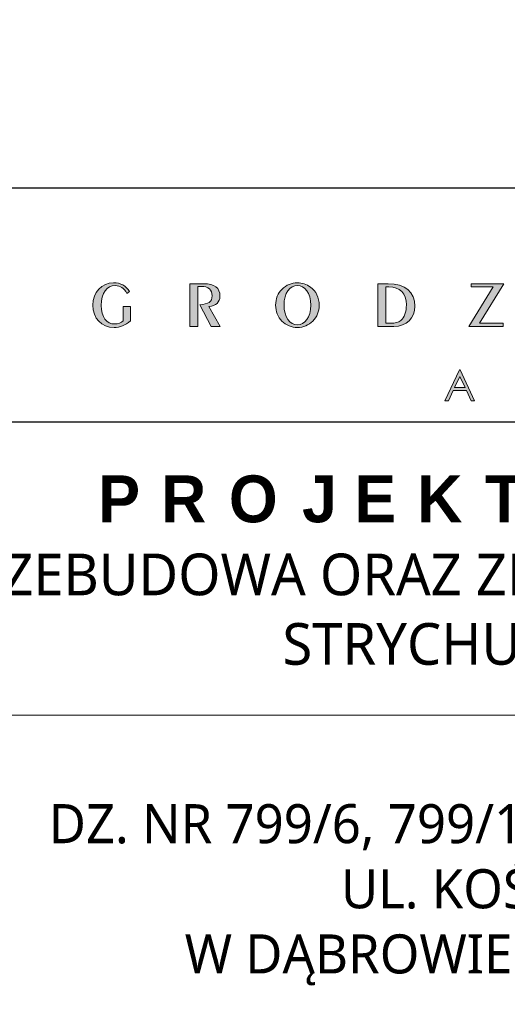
# Model space of a CAD drawing. Header units: millimetres. Extents: x -221 to 149158, y -114258 to 0.
# Tile 213 of 219: x 116620 to 116994, y -55390 to -54634. Entities that reach past the tile are written whole.
import ezdxf

# ---------------------------------------------------------------- set-up
doc = ezdxf.new("R2010")
doc.units = ezdxf.units.MM
doc.layers.get('0').update_dxf_attribs({"lineweight": 0})
doc.layers.add('A-przekrycieram.ART', color=7, linetype='Continuous', lineweight=0, true_color=0xffffff)
doc.layers.add('opis..KF', color=250, linetype='Continuous', lineweight=15)
doc.styles.add('ARCH', font='segoeuil.ttf')

# ---------------------------------------------------------------- blocks, each defined once
blk = doc.blocks.new('*U1674')
at = {"layer": 'A-przekrycieram.ART'}
h = blk.add_hatch(color=256, dxfattribs=at)
h.dxf.hatch_style = 1
h.paths.add_polyline_path([(0, 4200), (5940, 4200), (5940, 0), (0, 0)])
h.paths.add_polyline_path([(200, 4100), (5840, 4100), (5840, 100), (200, 100)], flags=16)
blk = doc.blocks.new('A$C3E4B4AA6')
at = {"layer": 'opis..KF', "lineweight": 0}
h = blk.add_hatch(color=256, dxfattribs=at)
h.dxf.hatch_style = 1
edge = h.paths.add_edge_path()
edge.add_spline(control_points=[(222.92, 43.25), (222.92, 43.25), (222.92, 49.39), (222.92, 49.39), (222.92, 49.39), (222.92, 49.39), (219.85, 49.39), (219.85, 49.39), (219.85, 49.39), (219.85, 49.39), (219.85, 43.2), (219.85, 43.2), (219.85, 43.2), (218.99, 42.39), (217.73, 41.91), (216.26, 41.91), (216.26, 41.91), (212.71, 41.91), (210.47, 44.73), (210.47, 49.87), (210.47, 49.87), (210.47, 55.16), (212.8, 58.3), (216.41, 58.3), (216.41, 58.3), (218.58, 58.3), (220.26, 57.18), (221.38, 54.97), (221.38, 54.97), (221.38, 54.97), (222.48, 55.72), (222.48, 55.72), (222.48, 55.72), (221.02, 58.23), (218.8, 59.5), (215.7, 59.5), (215.7, 59.5), (210.78, 59.5), (206.86, 55.5), (206.86, 49.97), (206.86, 49.97), (206.86, 44.27), (210.59, 40.44), (216, 40.44), (216, 40.44), (218.43, 40.44), (220.75, 41.35), (222.92, 43.25)], knot_values=[0, 0, 0, 0, 0.076923, 0.076923, 0.076923, 0.077023, 0.153846, 0.153846, 0.153846, 0.153946, 0.230769, 0.230769, 0.230769, 0.230869, 0.307692, 0.307692, 0.307692, 0.307792, 0.384615, 0.384615, 0.384615, 0.384715, 0.461538, 0.461538, 0.461538, 0.461638, 0.538462, 0.538462, 0.538462, 0.538562, 0.615385, 0.615385, 0.615385, 0.615485, 0.692308, 0.692308, 0.692308, 0.692408, 0.769231, 0.769231, 0.769231, 0.769331, 0.846154, 0.846154, 0.846154, 0.846254, 1, 1, 1, 1], degree=3, periodic=0)
h = blk.add_hatch(color=256, dxfattribs=at)
h.dxf.hatch_style = 1
edge = h.paths.add_edge_path()
edge.add_spline(control_points=[(261.21, 40.88), (261.21, 40.88), (256.36, 49.43), (256.36, 49.43), (256.36, 49.43), (259.43, 49.58), (261.11, 51.19), (261.11, 53.77), (261.11, 53.77), (261.11, 57.23), (258.82, 59.11), (254.24, 59.11), (254.24, 59.11), (254.24, 59.11), (248.27, 59.11), (248.27, 59.11), (248.27, 59.11), (248.27, 59.11), (248.27, 40.88), (248.27, 40.88), (248.27, 40.88), (248.27, 40.88), (251.66, 40.88), (251.66, 40.88), (251.66, 40.88), (251.66, 40.88), (251.66, 57.94), (251.66, 57.94), (251.66, 57.94), (251.66, 57.94), (253.05, 57.94), (253.05, 57.94), (253.05, 57.94), (256.22, 57.94), (257.78, 56.62), (257.78, 53.92), (257.78, 53.92), (257.78, 51.31), (256.14, 50.36), (252.51, 50.12), (252.51, 50.12), (252.51, 50.12), (257.41, 40.88), (257.41, 40.88), (257.41, 40.88), (257.41, 40.88), (261.21, 40.88), (261.21, 40.88)], knot_values=[0, 0, 0, 0, 0.076923, 0.076923, 0.076923, 0.077023, 0.153846, 0.153846, 0.153846, 0.153946, 0.230769, 0.230769, 0.230769, 0.230869, 0.307692, 0.307692, 0.307692, 0.307792, 0.384615, 0.384615, 0.384615, 0.384715, 0.461538, 0.461538, 0.461538, 0.461638, 0.538462, 0.538462, 0.538462, 0.538562, 0.615385, 0.615385, 0.615385, 0.615485, 0.692308, 0.692308, 0.692308, 0.692408, 0.769231, 0.769231, 0.769231, 0.769331, 0.846154, 0.846154, 0.846154, 0.846254, 1, 1, 1, 1], degree=3, periodic=0)
h = blk.add_hatch(color=256, dxfattribs=at)
h.dxf.hatch_style = 1
edge = h.paths.add_edge_path()
edge.add_spline(control_points=[(303.45, 49.95), (303.45, 53.16), (302.11, 55.89), (299.68, 57.69), (299.68, 57.69), (298.04, 58.86), (296.14, 59.5), (294.15, 59.5), (294.15, 59.5), (291.66, 59.5), (289.35, 58.52), (287.59, 56.79), (287.59, 56.79), (285.79, 55.04), (284.84, 52.65), (284.84, 49.95), (284.84, 49.95), (284.84, 47.27), (285.79, 44.9), (287.54, 43.15), (287.54, 43.15), (289.35, 41.35), (291.64, 40.44), (294.15, 40.44), (294.15, 40.44), (296.63, 40.44), (298.92, 41.35), (300.72, 43.15), (300.72, 43.15), (302.5, 44.9), (303.45, 47.27), (303.45, 49.95)], knot_values=[0, 0, 0, 0, 0.111111, 0.111111, 0.111111, 0.111211, 0.222222, 0.222222, 0.222222, 0.222322, 0.333333, 0.333333, 0.333333, 0.333433, 0.444444, 0.444444, 0.444444, 0.444544, 0.555556, 0.555556, 0.555556, 0.555656, 0.666667, 0.666667, 0.666667, 0.666767, 0.777778, 0.777778, 0.777778, 0.777878, 1, 1, 1, 1], degree=3, periodic=0)
edge = h.paths.add_edge_path(flags=16)
edge.add_spline(control_points=[(299.85, 49.95), (299.85, 44.76), (297.31, 41.61), (294.15, 41.61), (294.15, 41.61), (290.95, 41.61), (288.44, 44.78), (288.44, 49.95), (288.44, 49.95), (288.44, 55.14), (290.95, 58.33), (294.15, 58.33), (294.15, 58.33), (297.31, 58.33), (299.85, 55.16), (299.85, 49.95)], knot_values=[0, 0, 0, 0, 0.2, 0.2, 0.2, 0.2001, 0.4, 0.4, 0.4, 0.4001, 0.6, 0.6, 0.6, 0.6001, 1, 1, 1, 1], degree=3, periodic=0)
h = blk.add_hatch(color=256, dxfattribs=at)
h.dxf.hatch_style = 1
edge = h.paths.add_edge_path()
edge.add_spline(control_points=[(344.26, 49.58), (344.26, 55.48), (340.09, 59.11), (332.9, 59.11), (332.9, 59.11), (332.9, 59.11), (328.45, 59.11), (328.45, 59.11), (328.45, 59.11), (328.45, 59.11), (328.45, 40.88), (328.45, 40.88), (328.45, 40.88), (328.45, 40.88), (335.34, 40.88), (335.34, 40.88), (335.34, 40.88), (340.72, 40.88), (344.26, 44.39), (344.26, 49.58)], knot_values=[0, 0, 0, 0, 0.166667, 0.166667, 0.166667, 0.166767, 0.333333, 0.333333, 0.333333, 0.333433, 0.5, 0.5, 0.5, 0.5001, 0.666667, 0.666667, 0.666667, 0.666767, 1, 1, 1, 1], degree=3, periodic=0)
edge = h.paths.add_edge_path(flags=16)
edge.add_spline(control_points=[(340.63, 50.04), (340.63, 47), (339.75, 44.71), (338.31, 43.44), (338.31, 43.44), (337.29, 42.56), (335.85, 42.25), (333.81, 42.25), (333.81, 42.25), (333.81, 42.25), (331.81, 42.25), (331.81, 42.25), (331.81, 42.25), (331.81, 42.25), (331.81, 57.74), (331.81, 57.74), (331.81, 57.74), (331.81, 57.74), (333.07, 57.74), (333.07, 57.74), (333.07, 57.74), (337.97, 57.74), (340.63, 55.01), (340.63, 50.04)], knot_values=[0, 0, 0, 0, 0.142857, 0.142857, 0.142857, 0.142957, 0.285714, 0.285714, 0.285714, 0.285814, 0.428571, 0.428571, 0.428571, 0.428671, 0.571429, 0.571429, 0.571429, 0.571529, 0.714286, 0.714286, 0.714286, 0.714386, 1, 1, 1, 1], degree=3, periodic=0)
h = blk.add_hatch(color=256, dxfattribs=at)
h.dxf.hatch_style = 1
edge = h.paths.add_edge_path()
edge.add_spline(control_points=[(382.16, 59.11), (382.16, 59.11), (368.32, 59.11), (368.32, 59.11), (368.32, 59.11), (368.32, 59.11), (368.32, 57.74), (368.32, 57.74), (368.32, 57.74), (368.32, 57.74), (377.58, 57.74), (377.58, 57.74), (377.58, 57.74), (377.58, 57.74), (367.28, 40.88), (367.28, 40.88), (367.28, 40.88), (367.28, 40.88), (381.97, 40.88), (381.97, 40.88), (381.97, 40.88), (381.97, 40.88), (381.97, 42.25), (381.97, 42.25), (381.97, 42.25), (381.97, 42.25), (371.88, 42.25), (371.88, 42.25), (371.88, 42.25), (371.88, 42.25), (382.16, 59.11), (382.16, 59.11)], knot_values=[0, 0, 0, 0, 0.111111, 0.111111, 0.111111, 0.111211, 0.222222, 0.222222, 0.222222, 0.222322, 0.333333, 0.333333, 0.333333, 0.333433, 0.444444, 0.444444, 0.444444, 0.444544, 0.555556, 0.555556, 0.555556, 0.555656, 0.666667, 0.666667, 0.666667, 0.666767, 0.777778, 0.777778, 0.777778, 0.777878, 1, 1, 1, 1], degree=3, periodic=0)
h = blk.add_hatch(color=256, dxfattribs=at)
h.dxf.hatch_style = 1
edge = h.paths.add_edge_path()
edge.add_spline(control_points=[(363.59, 22.31), (363.59, 22.31), (369.72, 9.18), (369.72, 9.18), (369.72, 9.18), (369.72, 9.18), (368.31, 9.18), (368.31, 9.18), (368.31, 9.18), (368.31, 9.18), (366.25, 13.5), (366.25, 13.5), (366.25, 13.5), (366.25, 13.5), (360.57, 13.5), (360.57, 13.5), (360.57, 13.5), (360.57, 13.5), (358.53, 9.18), (358.53, 9.18), (358.53, 9.18), (358.53, 9.18), (357.06, 9.18), (357.06, 9.18), (357.06, 9.18), (357.06, 9.18), (363.26, 22.31), (363.26, 22.31), (363.26, 22.31), (363.26, 22.31), (363.59, 22.31), (363.59, 22.31)], knot_values=[0, 0, 0, 0, 0.111111, 0.111111, 0.111111, 0.111211, 0.222222, 0.222222, 0.222222, 0.222322, 0.333333, 0.333333, 0.333333, 0.333433, 0.444444, 0.444444, 0.444444, 0.444544, 0.555556, 0.555556, 0.555556, 0.555656, 0.666667, 0.666667, 0.666667, 0.666767, 0.777778, 0.777778, 0.777778, 0.777878, 1, 1, 1, 1], degree=3, periodic=0)
edge = h.paths.add_edge_path(flags=16)
edge.add_spline(control_points=[(363.43, 19.56), (363.43, 19.56), (361.17, 14.78), (361.17, 14.78), (361.17, 14.78), (361.17, 14.78), (365.68, 14.78), (365.68, 14.78), (365.68, 14.78), (365.68, 14.78), (363.43, 19.56), (363.43, 19.56)], knot_values=[0, 0, 0, 0, 0.25, 0.25, 0.25, 0.2501, 0.5, 0.5, 0.5, 0.5001, 1, 1, 1, 1], degree=3, periodic=0)
at = {"layer": 'opis..KF', "lineweight": 30}
blk.add_lwpolyline([(0, 100), (933, 100), (933, 0), (0, 0)], close=True, dxfattribs=at)
at = {"layer": 'opis..KF', "lineweight": 0}
for points, knots in [([(222.92, 43.25), (222.92, 43.25), (222.92, 49.39), (222.92, 49.39), (222.92, 49.39), (222.92, 49.39), (219.85, 49.39), (219.85, 49.39), (219.85, 49.39), (219.85, 49.39), (219.85, 43.2), (219.85, 43.2), (219.85, 43.2), (218.99, 42.39), (217.73, 41.91), (216.26, 41.91), (216.26, 41.91), (212.71, 41.91), (210.47, 44.73), (210.47, 49.87), (210.47, 49.87), (210.47, 55.16), (212.8, 58.3), (216.41, 58.3), (216.41, 58.3), (218.58, 58.3), (220.26, 57.18), (221.38, 54.97), (221.38, 54.97), (221.38, 54.97), (222.48, 55.72), (222.48, 55.72), (222.48, 55.72), (221.02, 58.23), (218.8, 59.5), (215.7, 59.5), (215.7, 59.5), (210.78, 59.5), (206.86, 55.5), (206.86, 49.97), (206.86, 49.97), (206.86, 44.27), (210.59, 40.44), (216, 40.44), (216, 40.44), (218.43, 40.44), (220.75, 41.35), (222.92, 43.25)], [0, 0, 0, 0, 0.076923, 0.076923, 0.076923, 0.076923, 0.153846, 0.153846, 0.153846, 0.153846, 0.230769, 0.230769, 0.230769, 0.230769, 0.307692, 0.307692, 0.307692, 0.307692, 0.384615, 0.384615, 0.384615, 0.384615, 0.461538, 0.461538, 0.461538, 0.461538, 0.538462, 0.538462, 0.538462, 0.538462, 0.615385, 0.615385, 0.615385, 0.615385, 0.692308, 0.692308, 0.692308, 0.692308, 0.769231, 0.769231, 0.769231, 0.769231, 0.846154, 0.846154, 0.846154, 0.846154, 1, 1, 1, 1]), ([(261.21, 40.88), (261.21, 40.88), (256.36, 49.43), (256.36, 49.43), (256.36, 49.43), (259.43, 49.58), (261.11, 51.19), (261.11, 53.77), (261.11, 53.77), (261.11, 57.23), (258.82, 59.11), (254.24, 59.11), (254.24, 59.11), (254.24, 59.11), (248.27, 59.11), (248.27, 59.11), (248.27, 59.11), (248.27, 59.11), (248.27, 40.88), (248.27, 40.88), (248.27, 40.88), (248.27, 40.88), (251.66, 40.88), (251.66, 40.88), (251.66, 40.88), (251.66, 40.88), (251.66, 57.94), (251.66, 57.94), (251.66, 57.94), (251.66, 57.94), (253.05, 57.94), (253.05, 57.94), (253.05, 57.94), (256.22, 57.94), (257.78, 56.62), (257.78, 53.92), (257.78, 53.92), (257.78, 51.31), (256.14, 50.36), (252.51, 50.12), (252.51, 50.12), (252.51, 50.12), (257.41, 40.88), (257.41, 40.88), (257.41, 40.88), (257.41, 40.88), (261.21, 40.88), (261.21, 40.88)], [0, 0, 0, 0, 0.076923, 0.076923, 0.076923, 0.076923, 0.153846, 0.153846, 0.153846, 0.153846, 0.230769, 0.230769, 0.230769, 0.230769, 0.307692, 0.307692, 0.307692, 0.307692, 0.384615, 0.384615, 0.384615, 0.384615, 0.461538, 0.461538, 0.461538, 0.461538, 0.538462, 0.538462, 0.538462, 0.538462, 0.615385, 0.615385, 0.615385, 0.615385, 0.692308, 0.692308, 0.692308, 0.692308, 0.769231, 0.769231, 0.769231, 0.769231, 0.846154, 0.846154, 0.846154, 0.846154, 1, 1, 1, 1]), ([(303.45, 49.95), (303.45, 53.16), (302.11, 55.89), (299.68, 57.69), (299.68, 57.69), (298.04, 58.86), (296.14, 59.5), (294.15, 59.5), (294.15, 59.5), (291.66, 59.5), (289.35, 58.52), (287.59, 56.79), (287.59, 56.79), (285.79, 55.04), (284.84, 52.65), (284.84, 49.95), (284.84, 49.95), (284.84, 47.27), (285.79, 44.9), (287.54, 43.15), (287.54, 43.15), (289.35, 41.35), (291.64, 40.44), (294.15, 40.44), (294.15, 40.44), (296.63, 40.44), (298.92, 41.35), (300.72, 43.15), (300.72, 43.15), (302.5, 44.9), (303.45, 47.27), (303.45, 49.95)], [0, 0, 0, 0, 0.111111, 0.111111, 0.111111, 0.111111, 0.222222, 0.222222, 0.222222, 0.222222, 0.333333, 0.333333, 0.333333, 0.333333, 0.444444, 0.444444, 0.444444, 0.444444, 0.555556, 0.555556, 0.555556, 0.555556, 0.666667, 0.666667, 0.666667, 0.666667, 0.777778, 0.777778, 0.777778, 0.777778, 1, 1, 1, 1]), ([(344.26, 49.58), (344.26, 55.48), (340.09, 59.11), (332.9, 59.11), (332.9, 59.11), (332.9, 59.11), (328.45, 59.11), (328.45, 59.11), (328.45, 59.11), (328.45, 59.11), (328.45, 40.88), (328.45, 40.88), (328.45, 40.88), (328.45, 40.88), (335.34, 40.88), (335.34, 40.88), (335.34, 40.88), (340.72, 40.88), (344.26, 44.39), (344.26, 49.58)], [0, 0, 0, 0, 0.166667, 0.166667, 0.166667, 0.166667, 0.333333, 0.333333, 0.333333, 0.333333, 0.5, 0.5, 0.5, 0.5, 0.666667, 0.666667, 0.666667, 0.666667, 1, 1, 1, 1]), ([(382.16, 59.11), (382.16, 59.11), (368.32, 59.11), (368.32, 59.11), (368.32, 59.11), (368.32, 59.11), (368.32, 57.74), (368.32, 57.74), (368.32, 57.74), (368.32, 57.74), (377.58, 57.74), (377.58, 57.74), (377.58, 57.74), (377.58, 57.74), (367.28, 40.88), (367.28, 40.88), (367.28, 40.88), (367.28, 40.88), (381.97, 40.88), (381.97, 40.88), (381.97, 40.88), (381.97, 40.88), (381.97, 42.25), (381.97, 42.25), (381.97, 42.25), (381.97, 42.25), (371.88, 42.25), (371.88, 42.25), (371.88, 42.25), (371.88, 42.25), (382.16, 59.11), (382.16, 59.11)], [0, 0, 0, 0, 0.111111, 0.111111, 0.111111, 0.111111, 0.222222, 0.222222, 0.222222, 0.222222, 0.333333, 0.333333, 0.333333, 0.333333, 0.444444, 0.444444, 0.444444, 0.444444, 0.555556, 0.555556, 0.555556, 0.555556, 0.666667, 0.666667, 0.666667, 0.666667, 0.777778, 0.777778, 0.777778, 0.777778, 1, 1, 1, 1]), ([(299.85, 49.95), (299.85, 44.76), (297.31, 41.61), (294.15, 41.61), (294.15, 41.61), (290.95, 41.61), (288.44, 44.78), (288.44, 49.95), (288.44, 49.95), (288.44, 55.14), (290.95, 58.33), (294.15, 58.33), (294.15, 58.33), (297.31, 58.33), (299.85, 55.16), (299.85, 49.95)], [0, 0, 0, 0, 0.2, 0.2, 0.2, 0.2, 0.4, 0.4, 0.4, 0.4, 0.6, 0.6, 0.6, 0.6, 1, 1, 1, 1]), ([(340.63, 50.04), (340.63, 47), (339.75, 44.71), (338.31, 43.44), (338.31, 43.44), (337.29, 42.56), (335.85, 42.25), (333.81, 42.25), (333.81, 42.25), (333.81, 42.25), (331.81, 42.25), (331.81, 42.25), (331.81, 42.25), (331.81, 42.25), (331.81, 57.74), (331.81, 57.74), (331.81, 57.74), (331.81, 57.74), (333.07, 57.74), (333.07, 57.74), (333.07, 57.74), (337.97, 57.74), (340.63, 55.01), (340.63, 50.04)], [0, 0, 0, 0, 0.142857, 0.142857, 0.142857, 0.142857, 0.285714, 0.285714, 0.285714, 0.285714, 0.428571, 0.428571, 0.428571, 0.428571, 0.571429, 0.571429, 0.571429, 0.571429, 0.714286, 0.714286, 0.714286, 0.714286, 1, 1, 1, 1]), ([(363.59, 22.31), (363.59, 22.31), (369.72, 9.18), (369.72, 9.18), (369.72, 9.18), (369.72, 9.18), (368.31, 9.18), (368.31, 9.18), (368.31, 9.18), (368.31, 9.18), (366.25, 13.5), (366.25, 13.5), (366.25, 13.5), (366.25, 13.5), (360.57, 13.5), (360.57, 13.5), (360.57, 13.5), (360.57, 13.5), (358.53, 9.18), (358.53, 9.18), (358.53, 9.18), (358.53, 9.18), (357.06, 9.18), (357.06, 9.18), (357.06, 9.18), (357.06, 9.18), (363.26, 22.31), (363.26, 22.31), (363.26, 22.31), (363.26, 22.31), (363.59, 22.31), (363.59, 22.31)], [0, 0, 0, 0, 0.111111, 0.111111, 0.111111, 0.111111, 0.222222, 0.222222, 0.222222, 0.222222, 0.333333, 0.333333, 0.333333, 0.333333, 0.444444, 0.444444, 0.444444, 0.444444, 0.555556, 0.555556, 0.555556, 0.555556, 0.666667, 0.666667, 0.666667, 0.666667, 0.777778, 0.777778, 0.777778, 0.777778, 1, 1, 1, 1]), ([(363.43, 19.56), (363.43, 19.56), (361.17, 14.78), (361.17, 14.78), (361.17, 14.78), (361.17, 14.78), (365.68, 14.78), (365.68, 14.78), (365.68, 14.78), (365.68, 14.78), (363.43, 19.56), (363.43, 19.56)], [0, 0, 0, 0, 0.25, 0.25, 0.25, 0.25, 0.5, 0.5, 0.5, 0.5, 1, 1, 1, 1])]:
    blk.add_open_spline(points, degree=3, knots=knots, dxfattribs=at)

msp = doc.modelspace()

# ---------------------------------------------------------------- linework, layer by layer
at = {"layer": 'opis..KF'}
for points in [[(117984.86, -54943.26), (116303.74, -54943.26), (116303.74, -55168.26), (117984.86, -55168.26)], [(116609.74, -55168.26), (117392.74, -55168.26), (117392.74, -55429.26), (116609.74, -55429.26)]]:
    msp.add_lwpolyline(points, close=True, dxfattribs=at)

# ---------------------------------------------------------------- block references
at = {"xscale": 2, "yscale": 2, "zscale": 2}
msp.add_blockref('*U1674', (106304.86, -56225.76), dxfattribs=at)
at = {"layer": 'opis..KF', "xscale": 1.8, "yscale": 1.8, "zscale": 1.8}
msp.add_blockref('A$C3E4B4AA6', (116303.74, -54943.26), dxfattribs=at)

# ---------------------------------------------------------------- texts
at = {"layer": 'opis..KF', "attachment_point": 5, "style": 'ARCH'}
for s, insert, char_height, width in [('\\A1;{\\fCentury Gothic|b1|i0|c238|p34;\\T1.5;PROJEKT BUDOWLANY\\P\\fSegoe UI Light|b0|i0|c238|p34;\\H0.88889x;\\T1;PRZEBUDOWA ORAZ ZMIANA SPOSOBU UŻYTKOWANIA \\PSTRYCHU NA SALE LEKCYJNE}', (117099.52, -55061.04), 36, 1819.3166), ('\\A1;DZ. NR 799/6, 799/14 OBRĘB DABROWA\\PUL. KOŚCIELNA \\PW DĄBROWIE TARNOWSKIEJ', (117006.95, -55306.12), 30, 1827.2551)]:
    msp.add_mtext(s, dxfattribs=dict(at, insert=insert, char_height=char_height, width=width))

doc.saveas('drawing.dxf')
